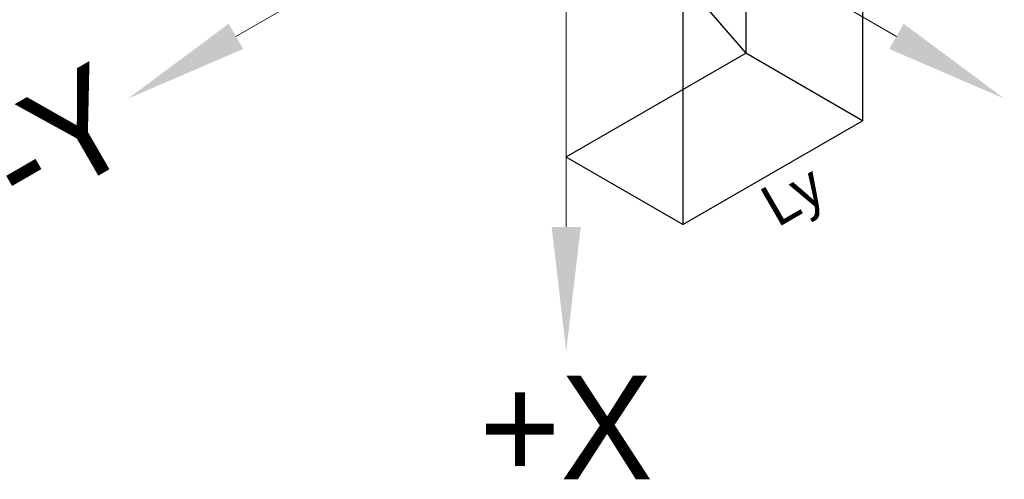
# Model space of a CAD drawing. Header units: millimetres. Extents: x -8713 to 3261, y -18743 to -8704.
# Tile 110 of 133: x 3128 to 3192, y -18334 to -18304. Entities that reach past the tile are written whole.
import ezdxf
from ezdxf.enums import TextEntityAlignment as Align

# ---------------------------------------------------------------- set-up
doc = ezdxf.new("R2010")
doc.units = ezdxf.units.MM
doc.header["$LTSCALE"] = 10
for name, color, linetype, lineweight in [('1轮廓实线层', 7, 'Continuous', 18), ('6文字层', 3, 'Continuous', 13), ('7标注层', 4, 'Continuous', 13)]:
    doc.layers.add(name, color=color, linetype=linetype, lineweight=lineweight)

msp = doc.modelspace()

# ---------------------------------------------------------------- linework, layer by layer
for p, q in [((3175.589, -18286.033), (3175.589, -18306.283)), ((3183.172, -18290.433), (3183.172, -18310.683)), ((3163.904, -18292.789), (3175.595, -18306.289)), ((3171.489, -18297.178), (3171.489, -18317.428)), ((3163.898, -18313.033), (3175.589, -18306.283)), ((3183.18, -18310.678), (3175.595, -18306.289)), ((3171.489, -18317.428), (3183.18, -18310.678)), ((3171.489, -18317.428), (3163.904, -18313.039))]:
    msp.add_line(p, q)
at = {"layer": '1轮廓实线层'}
for q in [(3142.426, -18305.19), (3163.904, -18317.59), (3185.382, -18305.19)]:
    msp.add_line((3163.904, -18292.789), q, dxfattribs=at)
at = {"layer": '7标注层'}
for points in [[(3141.953, -18304.371), (3142.898, -18306.008), (3135.411, -18309.24)], [(3184.91, -18306.008), (3185.855, -18304.371), (3192.397, -18309.24)], [(3162.959, -18317.59), (3164.849, -18317.59), (3163.904, -18325.69)]]:
    msp.add_solid(points, dxfattribs=at)

# ---------------------------------------------------------------- texts
at = {"layer": '6文字层'}
msp.add_text('-Y', height=6.75, rotation=30, dxfattribs=at).set_placement((3134.76, -18309.615), align=Align.MIDDLE_RIGHT)
msp.add_text('Ly', height=2.7, rotation=30, dxfattribs=at).set_placement((3177.96, -18314.351), align=Align.TOP_CENTER)
msp.add_text('+X', height=6.75, dxfattribs=at).set_placement((3163.904, -18327.255), align=Align.TOP_CENTER)

doc.saveas('drawing.dxf')
